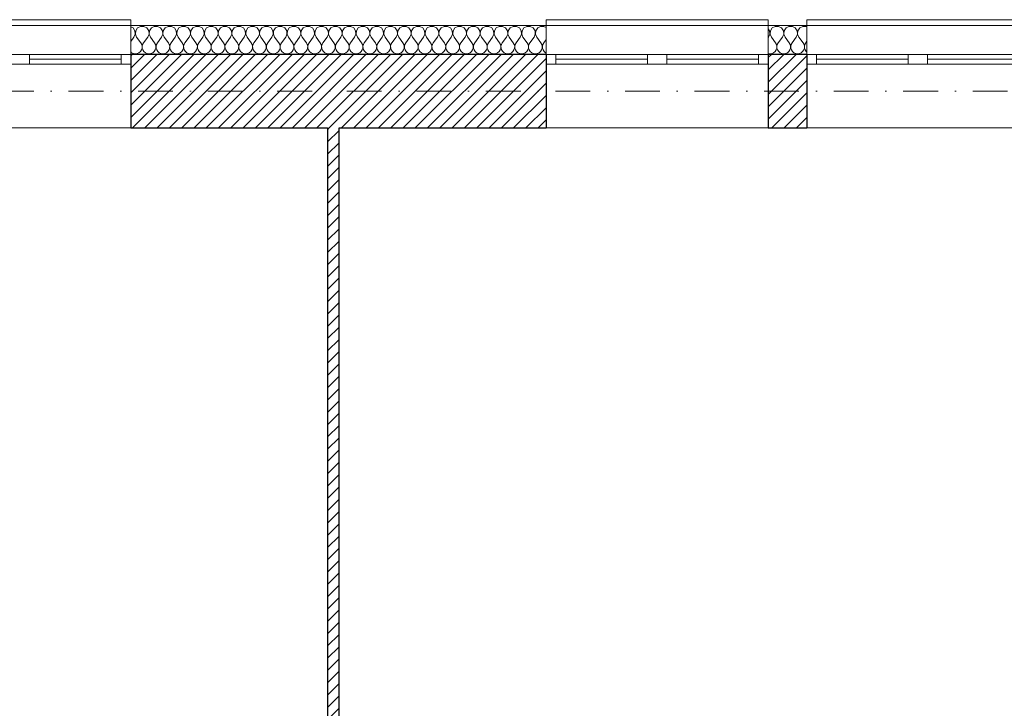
# Model space of a CAD drawing. Header units: millimetres. Extents: x 172139 to 266886, y 89525 to 138225.
# Tile 44 of 82: x 198902 to 203999, y 118140 to 121706. Entities that reach past the tile are written whole.
import ezdxf

# ---------------------------------------------------------------- set-up
doc = ezdxf.new("R2010")
doc.units = ezdxf.units.MM
doc.header["$MEASUREMENT"] = 0
doc.linetypes.add('Kropki i Kreski', pattern=[360, 180, -90, 0, -90])
for name, color, linetype in [('Konstrukcja - Siatki mod', 7, 'Continuous'), ('KR_INW', 7, 'Continuous'), ('NAPIS_SODON', 7, 'Continuous')]:
    doc.layers.add(name, color=color, linetype=linetype)
doc.layers.add('Konstrukcja - Siatki mod_Nr_pióra__48', color=7, linetype='Continuous', lineweight=15, true_color=0xa80f02)
doc.layers.add('KR_INW_Nr_pióra__102', color=7, linetype='Continuous', lineweight=5, true_color=0xcccccc)
for name, color, linetype, lineweight in [('KR_INW_Nr_pióra__101', 252, 'Continuous', 5), ('KR_INW_Nr_pióra__27', 7, 'Continuous', 25), ('KR_INW_Nr_pióra__47', 7, 'Continuous', 15), ('NAPIS_SODON_Nr_pióra__1', 7, 'Continuous', 13), ('Okna ArchiCADa_Nr_pióra__1', 7, 'Continuous', 13)]:
    doc.layers.add(name, color=color, linetype=linetype, lineweight=lineweight)
pattern_1 = [(45, (0, 0), (-31.819804, 31.819804), [])]

# ---------------------------------------------------------------- blocks, each defined once
blk = doc.blocks.new('Strop_1', base_point=(179225, 121523.3))
at = {"layer": 'NAPIS_SODON_Nr_pióra__1', "linetype": 'Continuous', "flags": 128}
blk.add_lwpolyline([(179225, 121523.3), (179225.9, 107003.8), (250898.3, 107008.3), (250897.4, 121527.8)], close=True, dxfattribs=at)
blk = doc.blocks.new('*X105')
at = {"layer": 'KR_INW_Nr_pióra__102', "linetype": 'Continuous'}
for p, q in [((199488.3, 121662.7), (199476.6, 121669)), ((199497.9, 121648.2), (199488.3, 121662.7)), ((199492.9, 121614.9), (199499.6, 121630.9)), ((199499.6, 121630.9), (199497.9, 121648.2)), ((199502.1, 121648.2), (199500.4, 121630.9)), ((199500.4, 121630.9), (199507.1, 121614.9)), ((199511.7, 121662.7), (199502.1, 121648.2)), ((199527, 121670.9), (199511.7, 121662.7)), ((199544.4, 121670.9), (199527, 121670.9)), ((199559.7, 121662.7), (199544.4, 121670.9)), ((199569.4, 121648.2), (199559.7, 121662.7)), ((199564.3, 121614.9), (199571, 121630.9)), ((199571, 121630.9), (199569.4, 121648.2)), ((199573.5, 121648.2), (199571.8, 121630.9)), ((199571.8, 121630.9), (199578.6, 121614.9)), ((199583.1, 121662.7), (199573.5, 121648.2)), ((199598.4, 121670.9), (199583.1, 121662.7)), ((199615.8, 121670.9), (199598.4, 121670.9)), ((199631.2, 121662.7), (199615.8, 121670.9)), ((199640.8, 121648.2), (199631.2, 121662.7)), ((199635.7, 121614.9), (199642.4, 121630.9)), ((199642.4, 121630.9), (199640.8, 121648.2)), ((199644.9, 121648.2), (199643.3, 121630.9)), ((199643.3, 121630.9), (199650, 121614.9)), ((199654.5, 121662.7), (199644.9, 121648.2)), ((199669.9, 121670.9), (199654.5, 121662.7)), ((199687.3, 121670.9), (199669.9, 121670.9)), ((199702.6, 121662.7), (199687.3, 121670.9)), ((199712.2, 121648.2), (199702.6, 121662.7)), ((199707.1, 121614.9), (199713.9, 121630.9)), ((199713.9, 121630.9), (199712.2, 121648.2)), ((199716.3, 121648.2), (199714.7, 121630.9)), ((199714.7, 121630.9), (199721.4, 121614.9)), ((199726, 121662.7), (199716.3, 121648.2)), ((199741.3, 121670.9), (199726, 121662.7)), ((199758.7, 121670.9), (199741.3, 121670.9)), ((199774, 121662.7), (199758.7, 121670.9)), ((199783.7, 121648.2), (199774, 121662.7)), ((199778.6, 121614.9), (199785.3, 121630.9)), ((199785.3, 121630.9), (199783.7, 121648.2)), ((199787.8, 121648.2), (199786.1, 121630.9)), ((199786.1, 121630.9), (199792.9, 121614.9)), ((199797.4, 121662.7), (199787.8, 121648.2)), ((199812.7, 121670.9), (199797.4, 121662.7)), ((199830.1, 121670.9), (199812.7, 121670.9)), ((199845.5, 121662.7), (199830.1, 121670.9)), ((199855.1, 121648.2), (199845.5, 121662.7)), ((199850, 121614.9), (199856.7, 121630.9)), ((199856.7, 121630.9), (199855.1, 121648.2)), ((199859.2, 121648.2), (199857.6, 121630.9)), ((199857.6, 121630.9), (199864.3, 121614.9)), ((199868.8, 121662.7), (199859.2, 121648.2)), ((199884.2, 121670.9), (199868.8, 121662.7)), ((199901.6, 121670.9), (199884.2, 121670.9)), ((199916.9, 121662.7), (199901.6, 121670.9)), ((199926.5, 121648.2), (199916.9, 121662.7)), ((199921.4, 121614.9), (199928.2, 121630.9)), ((199928.2, 121630.9), (199926.5, 121648.2)), ((199930.6, 121648.2), (199929, 121630.9)), ((199929, 121630.9), (199935.7, 121614.9)), ((199940.3, 121662.7), (199930.6, 121648.2)), ((199955.6, 121670.9), (199940.3, 121662.7)), ((199973, 121670.9), (199955.6, 121670.9)), ((199988.3, 121662.7), (199973, 121670.9)), ((199997.9, 121648.2), (199988.3, 121662.7)), ((199992.9, 121614.9), (199999.6, 121630.9)), ((199999.6, 121630.9), (199997.9, 121648.2)), ((200002.1, 121648.2), (200000.4, 121630.9)), ((200000.4, 121630.9), (200007.1, 121614.9)), ((200011.7, 121662.7), (200002.1, 121648.2)), ((200027, 121670.9), (200011.7, 121662.7)), ((200044.4, 121670.9), (200027, 121670.9)), ((200059.7, 121662.7), (200044.4, 121670.9)), ((200069.4, 121648.2), (200059.7, 121662.7)), ((200064.3, 121614.9), (200071, 121630.9)), ((200071, 121630.9), (200069.4, 121648.2)), ((200073.5, 121648.2), (200071.8, 121630.9)), ((200071.8, 121630.9), (200078.6, 121614.9)), ((200083.1, 121662.7), (200073.5, 121648.2)), ((200098.4, 121670.9), (200083.1, 121662.7)), ((200115.8, 121670.9), (200098.4, 121670.9)), ((200131.2, 121662.7), (200115.8, 121670.9)), ((200140.8, 121648.2), (200131.2, 121662.7)), ((200135.7, 121614.9), (200142.4, 121630.9)), ((200142.4, 121630.9), (200140.8, 121648.2)), ((200144.9, 121648.2), (200143.3, 121630.9)), ((200143.3, 121630.9), (200150, 121614.9)), ((200154.5, 121662.7), (200144.9, 121648.2)), ((200169.9, 121670.9), (200154.5, 121662.7)), ((200187.3, 121670.9), (200169.9, 121670.9)), ((200202.6, 121662.7), (200187.3, 121670.9)), ((200212.2, 121648.2), (200202.6, 121662.7)), ((200207.1, 121614.9), (200213.9, 121630.9)), ((200213.9, 121630.9), (200212.2, 121648.2)), ((200216.3, 121648.2), (200214.7, 121630.9)), ((200214.7, 121630.9), (200221.4, 121614.9)), ((200226, 121662.7), (200216.3, 121648.2)), ((200241.3, 121670.9), (200226, 121662.7)), ((200258.7, 121670.9), (200241.3, 121670.9)), ((200274, 121662.7), (200258.7, 121670.9)), ((200283.7, 121648.2), (200274, 121662.7)), ((200278.6, 121614.9), (200285.3, 121630.9)), ((200285.3, 121630.9), (200283.7, 121648.2)), ((200287.8, 121648.2), (200286.1, 121630.9)), ((200286.1, 121630.9), (200292.9, 121614.9)), ((200297.4, 121662.7), (200287.8, 121648.2)), ((200312.7, 121670.9), (200297.4, 121662.7)), ((200330.1, 121670.9), (200312.7, 121670.9)), ((200345.5, 121662.7), (200330.1, 121670.9)), ((200355.1, 121648.2), (200345.5, 121662.7)), ((200350, 121614.9), (200356.7, 121630.9)), ((200356.7, 121630.9), (200355.1, 121648.2)), ((200359.2, 121648.2), (200357.6, 121630.9)), ((200357.6, 121630.9), (200364.3, 121614.9)), ((200368.8, 121662.7), (200359.2, 121648.2)), ((200384.2, 121670.9), (200368.8, 121662.7)), ((200401.6, 121670.9), (200384.2, 121670.9)), ((200416.9, 121662.7), (200401.6, 121670.9)), ((200426.5, 121648.2), (200416.9, 121662.7)), ((200421.4, 121614.9), (200428.2, 121630.9)), ((200428.2, 121630.9), (200426.5, 121648.2)), ((200430.6, 121648.2), (200429, 121630.9)), ((200429, 121630.9), (200435.7, 121614.9)), ((200440.3, 121662.7), (200430.6, 121648.2)), ((200455.6, 121670.9), (200440.3, 121662.7)), ((200473, 121670.9), (200455.6, 121670.9)), ((200488.3, 121662.7), (200473, 121670.9)), ((200497.9, 121648.2), (200488.3, 121662.7)), ((200492.9, 121614.9), (200499.6, 121630.9)), ((200499.6, 121630.9), (200497.9, 121648.2)), ((200502.1, 121648.2), (200500.4, 121630.9)), ((200500.4, 121630.9), (200507.1, 121614.9)), ((200511.7, 121662.7), (200502.1, 121648.2)), ((200527, 121670.9), (200511.7, 121662.7)), ((200544.4, 121670.9), (200527, 121670.9)), ((200559.7, 121662.7), (200544.4, 121670.9)), ((200569.4, 121648.2), (200559.7, 121662.7)), ((200564.3, 121614.9), (200571, 121630.9)), ((200571, 121630.9), (200569.4, 121648.2)), ((200573.5, 121648.2), (200571.8, 121630.9)), ((200571.8, 121630.9), (200578.6, 121614.9)), ((200583.1, 121662.7), (200573.5, 121648.2)), ((200598.4, 121670.9), (200583.1, 121662.7)), ((200615.8, 121670.9), (200598.4, 121670.9)), ((200631.2, 121662.7), (200615.8, 121670.9)), ((200640.8, 121648.2), (200631.2, 121662.7)), ((200635.7, 121614.9), (200642.4, 121630.9)), ((200642.4, 121630.9), (200640.8, 121648.2)), ((200644.9, 121648.2), (200643.3, 121630.9)), ((200643.3, 121630.9), (200650, 121614.9)), ((200654.5, 121662.7), (200644.9, 121648.2)), ((200669.9, 121670.9), (200654.5, 121662.7)), ((200687.3, 121670.9), (200669.9, 121670.9)), ((200702.6, 121662.7), (200687.3, 121670.9)), ((200712.2, 121648.2), (200702.6, 121662.7)), ((200707.1, 121614.9), (200713.9, 121630.9)), ((200713.9, 121630.9), (200712.2, 121648.2)), ((200716.3, 121648.2), (200714.7, 121630.9)), ((200714.7, 121630.9), (200721.4, 121614.9)), ((200726, 121662.7), (200716.3, 121648.2)), ((200741.3, 121670.9), (200726, 121662.7)), ((200758.7, 121670.9), (200741.3, 121670.9)), ((200774, 121662.7), (200758.7, 121670.9)), ((200783.7, 121648.2), (200774, 121662.7)), ((200778.6, 121614.9), (200785.3, 121630.9)), ((200785.3, 121630.9), (200783.7, 121648.2)), ((200787.8, 121648.2), (200786.1, 121630.9)), ((200786.1, 121630.9), (200792.9, 121614.9)), ((200797.4, 121662.7), (200787.8, 121648.2)), ((200812.7, 121670.9), (200797.4, 121662.7)), ((200830.1, 121670.9), (200812.7, 121670.9)), ((200845.5, 121662.7), (200830.1, 121670.9)), ((200855.1, 121648.2), (200845.5, 121662.7)), ((200850, 121614.9), (200856.7, 121630.9)), ((200856.7, 121630.9), (200855.1, 121648.2)), ((200859.2, 121648.2), (200857.6, 121630.9)), ((200857.6, 121630.9), (200864.3, 121614.9)), ((200868.8, 121662.7), (200859.2, 121648.2)), ((200884.2, 121670.9), (200868.8, 121662.7)), ((200901.6, 121670.9), (200884.2, 121670.9)), ((200916.9, 121662.7), (200901.6, 121670.9)), ((200926.5, 121648.2), (200916.9, 121662.7)), ((200921.4, 121614.9), (200928.2, 121630.9)), ((200928.2, 121630.9), (200926.5, 121648.2)), ((200930.6, 121648.2), (200929, 121630.9)), ((200929, 121630.9), (200935.7, 121614.9)), ((200940.3, 121662.7), (200930.6, 121648.2)), ((200955.6, 121670.9), (200940.3, 121662.7)), ((200973, 121670.9), (200955.6, 121670.9)), ((200988.3, 121662.7), (200973, 121670.9)), ((200997.9, 121648.2), (200988.3, 121662.7)), ((200992.9, 121614.9), (200999.6, 121630.9)), ((200999.6, 121630.9), (200997.9, 121648.2)), ((201002.1, 121648.2), (201000.4, 121630.9)), ((201000.4, 121630.9), (201007.1, 121614.9)), ((201011.7, 121662.7), (201002.1, 121648.2)), ((201027, 121670.9), (201011.7, 121662.7)), ((201044.4, 121670.9), (201027, 121670.9)), ((201059.7, 121662.7), (201044.4, 121670.9)), ((201069.4, 121648.2), (201059.7, 121662.7)), ((201064.3, 121614.9), (201071, 121630.9)), ((201071, 121630.9), (201069.4, 121648.2)), ((201073.5, 121648.2), (201071.8, 121630.9)), ((201071.8, 121630.9), (201078.6, 121614.9)), ((201083.1, 121662.7), (201073.5, 121648.2)), ((201098.4, 121670.9), (201083.1, 121662.7)), ((201115.8, 121670.9), (201098.4, 121670.9)), ((201131.2, 121662.7), (201115.8, 121670.9)), ((201140.8, 121648.2), (201131.2, 121662.7)), ((201135.7, 121614.9), (201142.4, 121630.9)), ((201142.4, 121630.9), (201140.8, 121648.2)), ((201144.9, 121648.2), (201143.3, 121630.9)), ((201143.3, 121630.9), (201150, 121614.9)), ((201154.5, 121662.7), (201144.9, 121648.2)), ((201169.9, 121670.9), (201154.5, 121662.7)), ((201187.3, 121670.9), (201169.9, 121670.9)), ((201202.6, 121662.7), (201187.3, 121670.9)), ((201212.2, 121648.2), (201202.6, 121662.7)), ((201207.1, 121614.9), (201213.9, 121630.9)), ((201213.9, 121630.9), (201212.2, 121648.2)), ((201216.3, 121648.2), (201214.7, 121630.9)), ((201214.7, 121630.9), (201221.4, 121614.9)), ((201226, 121662.7), (201216.3, 121648.2)), ((201241.3, 121670.9), (201226, 121662.7)), ((201258.7, 121670.9), (201241.3, 121670.9)), ((201274, 121662.7), (201258.7, 121670.9)), ((201283.7, 121648.2), (201274, 121662.7)), ((201278.6, 121614.9), (201285.3, 121630.9)), ((201285.3, 121630.9), (201283.7, 121648.2)), ((201287.8, 121648.2), (201286.1, 121630.9)), ((201286.1, 121630.9), (201292.9, 121614.9)), ((201297.4, 121662.7), (201287.8, 121648.2)), ((201312.7, 121670.9), (201297.4, 121662.7)), ((201330.1, 121670.9), (201312.7, 121670.9)), ((201345.5, 121662.7), (201330.1, 121670.9)), ((201355.1, 121648.2), (201345.5, 121662.7)), ((201350, 121614.9), (201356.7, 121630.9)), ((201356.7, 121630.9), (201355.1, 121648.2)), ((201359.2, 121648.2), (201357.6, 121630.9)), ((201357.6, 121630.9), (201364.3, 121614.9)), ((201368.8, 121662.7), (201359.2, 121648.2)), ((201384.2, 121670.9), (201368.8, 121662.7)), ((201401.6, 121670.9), (201384.2, 121670.9)), ((201416.9, 121662.7), (201401.6, 121670.9)), ((201426.5, 121648.2), (201416.9, 121662.7)), ((201421.4, 121614.9), (201428.2, 121630.9)), ((201428.2, 121630.9), (201426.5, 121648.2)), ((201430.6, 121648.2), (201429, 121630.9)), ((201429, 121630.9), (201435.7, 121614.9)), ((201440.3, 121662.7), (201430.6, 121648.2)), ((201455.6, 121670.9), (201440.3, 121662.7)), ((201473, 121670.9), (201455.6, 121670.9)), ((201488.3, 121662.7), (201473, 121670.9)), ((201497.9, 121648.2), (201488.3, 121662.7)), ((201492.9, 121614.9), (201499.6, 121630.9)), ((201499.6, 121630.9), (201497.9, 121648.2)), ((201502.1, 121648.2), (201500.4, 121630.9)), ((201500.4, 121630.9), (201507.1, 121614.9)), ((201511.7, 121662.7), (201502.1, 121648.2)), ((201527, 121670.9), (201511.7, 121662.7)), ((201544.4, 121670.9), (201527, 121670.9)), ((201559.7, 121662.7), (201544.4, 121670.9)), ((201569.4, 121648.2), (201559.7, 121662.7)), ((201564.3, 121614.9), (201571, 121630.9)), ((201571, 121630.9), (201569.4, 121648.2)), ((201573.5, 121648.2), (201571.8, 121630.9)), ((201571.8, 121630.9), (201578.6, 121614.9)), ((201583.1, 121662.7), (201573.5, 121648.2)), ((201598.4, 121670.9), (201583.1, 121662.7)), ((201615.8, 121670.9), (201598.4, 121670.9)), ((201626.9, 121665), (201615.8, 121670.9)), ((199492.9, 121614.9), (199476.6, 121593.2)), ((199507.1, 121614.9), (199528.6, 121586.3)), ((199533.3, 121577.7), (199528.6, 121586.3)), ((199535.6, 121568.1), (199533.3, 121577.7)), ((199538.1, 121577.7), (199535.9, 121568.1)), ((199542.9, 121586.3), (199538.1, 121577.7)), ((199564.3, 121614.9), (199542.9, 121586.3)), ((199578.6, 121614.9), (199600, 121586.3)), ((199604.8, 121577.7), (199600, 121586.3)), ((199607, 121568.1), (199604.8, 121577.7)), ((199609.5, 121577.7), (199607.3, 121568.1)), ((199614.3, 121586.3), (199609.5, 121577.7)), ((199635.7, 121614.9), (199614.3, 121586.3)), ((199650, 121614.9), (199671.4, 121586.3)), ((199676.2, 121577.7), (199671.4, 121586.3)), ((199678.4, 121568.1), (199676.2, 121577.7)), ((199680.9, 121577.7), (199678.7, 121568.1)), ((199685.7, 121586.3), (199680.9, 121577.7)), ((199707.1, 121614.9), (199685.7, 121586.3)), ((199721.4, 121614.9), (199742.9, 121586.3)), ((199747.6, 121577.7), (199742.9, 121586.3)), ((199749.9, 121568.1), (199747.6, 121577.7)), ((199752.4, 121577.7), (199750.1, 121568.1)), ((199757.1, 121586.3), (199752.4, 121577.7)), ((199778.6, 121614.9), (199757.1, 121586.3)), ((199792.9, 121614.9), (199814.3, 121586.3)), ((199819.1, 121577.7), (199814.3, 121586.3)), ((199821.3, 121568.1), (199819.1, 121577.7)), ((199823.8, 121577.7), (199821.6, 121568.1)), ((199828.6, 121586.3), (199823.8, 121577.7)), ((199850, 121614.9), (199828.6, 121586.3)), ((199864.3, 121614.9), (199885.7, 121586.3)), ((199890.5, 121577.7), (199885.7, 121586.3)), ((199892.7, 121568.1), (199890.5, 121577.7)), ((199895.2, 121577.7), (199893, 121568.1)), ((199900, 121586.3), (199895.2, 121577.7)), ((199921.4, 121614.9), (199900, 121586.3)), ((199935.7, 121614.9), (199957.1, 121586.3)), ((199961.9, 121577.7), (199957.1, 121586.3)), ((199964.1, 121568.1), (199961.9, 121577.7)), ((199966.7, 121577.7), (199964.4, 121568.1)), ((199971.4, 121586.3), (199966.7, 121577.7)), ((199992.9, 121614.9), (199971.4, 121586.3)), ((200007.1, 121614.9), (200028.6, 121586.3)), ((200033.3, 121577.7), (200028.6, 121586.3)), ((200035.6, 121568.1), (200033.3, 121577.7)), ((200038.1, 121577.7), (200035.9, 121568.1)), ((200042.9, 121586.3), (200038.1, 121577.7)), ((200064.3, 121614.9), (200042.9, 121586.3)), ((200078.6, 121614.9), (200100, 121586.3)), ((200104.8, 121577.7), (200100, 121586.3)), ((200107, 121568.1), (200104.8, 121577.7)), ((200109.5, 121577.7), (200107.3, 121568.1)), ((200114.3, 121586.3), (200109.5, 121577.7)), ((200135.7, 121614.9), (200114.3, 121586.3)), ((200150, 121614.9), (200171.4, 121586.3)), ((200176.2, 121577.7), (200171.4, 121586.3)), ((200178.4, 121568.1), (200176.2, 121577.7)), ((200180.9, 121577.7), (200178.7, 121568.1)), ((200185.7, 121586.3), (200180.9, 121577.7)), ((200207.1, 121614.9), (200185.7, 121586.3)), ((200221.4, 121614.9), (200242.9, 121586.3)), ((200247.6, 121577.7), (200242.9, 121586.3)), ((200249.9, 121568.1), (200247.6, 121577.7)), ((200252.4, 121577.7), (200250.1, 121568.1)), ((200257.1, 121586.3), (200252.4, 121577.7)), ((200278.6, 121614.9), (200257.1, 121586.3)), ((200292.9, 121614.9), (200314.3, 121586.3)), ((200319.1, 121577.7), (200314.3, 121586.3)), ((200321.3, 121568.1), (200319.1, 121577.7)), ((200323.8, 121577.7), (200321.6, 121568.1)), ((200328.6, 121586.3), (200323.8, 121577.7)), ((200350, 121614.9), (200328.6, 121586.3)), ((200364.3, 121614.9), (200385.7, 121586.3)), ((200390.5, 121577.7), (200385.7, 121586.3)), ((200392.7, 121568.1), (200390.5, 121577.7)), ((200395.2, 121577.7), (200393, 121568.1)), ((200400, 121586.3), (200395.2, 121577.7)), ((200421.4, 121614.9), (200400, 121586.3)), ((200435.7, 121614.9), (200457.1, 121586.3)), ((200461.9, 121577.7), (200457.1, 121586.3)), ((200464.1, 121568.1), (200461.9, 121577.7)), ((200466.7, 121577.7), (200464.4, 121568.1)), ((200471.4, 121586.3), (200466.7, 121577.7)), ((200492.9, 121614.9), (200471.4, 121586.3)), ((200507.1, 121614.9), (200528.6, 121586.3)), ((200533.3, 121577.7), (200528.6, 121586.3)), ((200535.6, 121568.1), (200533.3, 121577.7)), ((200538.1, 121577.7), (200535.9, 121568.1)), ((200542.9, 121586.3), (200538.1, 121577.7)), ((200564.3, 121614.9), (200542.9, 121586.3)), ((200578.6, 121614.9), (200600, 121586.3)), ((200604.8, 121577.7), (200600, 121586.3)), ((200607, 121568.1), (200604.8, 121577.7)), ((200609.5, 121577.7), (200607.3, 121568.1)), ((200614.3, 121586.3), (200609.5, 121577.7)), ((200635.7, 121614.9), (200614.3, 121586.3)), ((200650, 121614.9), (200671.4, 121586.3)), ((200676.2, 121577.7), (200671.4, 121586.3)), ((200678.4, 121568.1), (200676.2, 121577.7)), ((200680.9, 121577.7), (200678.7, 121568.1)), ((200685.7, 121586.3), (200680.9, 121577.7)), ((200707.1, 121614.9), (200685.7, 121586.3)), ((200721.4, 121614.9), (200742.9, 121586.3)), ((200747.6, 121577.7), (200742.9, 121586.3)), ((200749.9, 121568.1), (200747.6, 121577.7)), ((200752.4, 121577.7), (200750.1, 121568.1)), ((200757.1, 121586.3), (200752.4, 121577.7)), ((200778.6, 121614.9), (200757.1, 121586.3)), ((200792.9, 121614.9), (200814.3, 121586.3)), ((200819.1, 121577.7), (200814.3, 121586.3)), ((200821.3, 121568.1), (200819.1, 121577.7)), ((200823.8, 121577.7), (200821.6, 121568.1)), ((200828.6, 121586.3), (200823.8, 121577.7)), ((200850, 121614.9), (200828.6, 121586.3)), ((200864.3, 121614.9), (200885.7, 121586.3)), ((200890.5, 121577.7), (200885.7, 121586.3)), ((200892.7, 121568.1), (200890.5, 121577.7)), ((200895.2, 121577.7), (200893, 121568.1)), ((200900, 121586.3), (200895.2, 121577.7)), ((200921.4, 121614.9), (200900, 121586.3)), ((200935.7, 121614.9), (200957.1, 121586.3)), ((200961.9, 121577.7), (200957.1, 121586.3)), ((200964.1, 121568.1), (200961.9, 121577.7)), ((200966.7, 121577.7), (200964.4, 121568.1)), ((200971.4, 121586.3), (200966.7, 121577.7)), ((200992.9, 121614.9), (200971.4, 121586.3)), ((201007.1, 121614.9), (201028.6, 121586.3)), ((201033.3, 121577.7), (201028.6, 121586.3)), ((201035.6, 121568.1), (201033.3, 121577.7)), ((201038.1, 121577.7), (201035.9, 121568.1)), ((201042.9, 121586.3), (201038.1, 121577.7)), ((201064.3, 121614.9), (201042.9, 121586.3)), ((201078.6, 121614.9), (201100, 121586.3)), ((201104.8, 121577.7), (201100, 121586.3)), ((201107, 121568.1), (201104.8, 121577.7)), ((201109.5, 121577.7), (201107.3, 121568.1)), ((201114.3, 121586.3), (201109.5, 121577.7)), ((201135.7, 121614.9), (201114.3, 121586.3)), ((201150, 121614.9), (201171.4, 121586.3)), ((201176.2, 121577.7), (201171.4, 121586.3)), ((201178.4, 121568.1), (201176.2, 121577.7)), ((201180.9, 121577.7), (201178.7, 121568.1)), ((201185.7, 121586.3), (201180.9, 121577.7)), ((201207.1, 121614.9), (201185.7, 121586.3)), ((201221.4, 121614.9), (201242.9, 121586.3)), ((201247.6, 121577.7), (201242.9, 121586.3)), ((201249.9, 121568.1), (201247.6, 121577.7)), ((201252.4, 121577.7), (201250.1, 121568.1)), ((201257.1, 121586.3), (201252.4, 121577.7)), ((201278.6, 121614.9), (201257.1, 121586.3)), ((201292.9, 121614.9), (201314.3, 121586.3)), ((201319.1, 121577.7), (201314.3, 121586.3)), ((201321.3, 121568.1), (201319.1, 121577.7)), ((201323.8, 121577.7), (201321.6, 121568.1)), ((201328.6, 121586.3), (201323.8, 121577.7)), ((201350, 121614.9), (201328.6, 121586.3)), ((201364.3, 121614.9), (201385.7, 121586.3)), ((201390.5, 121577.7), (201385.7, 121586.3)), ((201392.7, 121568.1), (201390.5, 121577.7)), ((201395.2, 121577.7), (201393, 121568.1)), ((201400, 121586.3), (201395.2, 121577.7)), ((201421.4, 121614.9), (201400, 121586.3)), ((201435.7, 121614.9), (201457.1, 121586.3)), ((201461.9, 121577.7), (201457.1, 121586.3)), ((201464.1, 121568.1), (201461.9, 121577.7)), ((201466.7, 121577.7), (201464.4, 121568.1)), ((201471.4, 121586.3), (201466.7, 121577.7)), ((201492.9, 121614.9), (201471.4, 121586.3)), ((201507.1, 121614.9), (201528.6, 121586.3)), ((201533.3, 121577.7), (201528.6, 121586.3)), ((201535.6, 121568.1), (201533.3, 121577.7)), ((201538.1, 121577.7), (201535.9, 121568.1)), ((201542.9, 121586.3), (201538.1, 121577.7)), ((201564.3, 121614.9), (201542.9, 121586.3)), ((201578.6, 121614.9), (201600, 121586.3)), ((201604.8, 121577.7), (201600, 121586.3)), ((201607, 121568.1), (201604.8, 121577.7)), ((201609.5, 121577.7), (201607.3, 121568.1)), ((201614.3, 121586.3), (201609.5, 121577.7)), ((201626.9, 121603.1), (201614.3, 121586.3)), ((199476.6, 121538.4), (199481.2, 121534.5)), ((199481.2, 121534.5), (199490.2, 121530.5)), ((199490.2, 121530.5), (199500, 121529.2)), ((199500, 121529.2), (199509.8, 121530.5)), ((199509.8, 121530.5), (199518.8, 121534.5)), ((199518.8, 121534.5), (199526.4, 121540.8)), ((199526.4, 121540.8), (199531.9, 121548.9)), ((199531.9, 121548.9), (199535.1, 121558.2)), ((199535.1, 121558.2), (199535.6, 121568.1)), ((199535.9, 121568.1), (199536.3, 121558.2)), ((199536.3, 121558.2), (199539.5, 121548.9)), ((199539.5, 121548.9), (199545.1, 121540.8)), ((199545.1, 121540.8), (199552.7, 121534.5)), ((199552.7, 121534.5), (199561.7, 121530.5)), ((199561.7, 121530.5), (199571.4, 121529.2)), ((199571.4, 121529.2), (199581.2, 121530.5)), ((199581.2, 121530.5), (199590.2, 121534.5)), ((199590.2, 121534.5), (199597.8, 121540.8)), ((199597.8, 121540.8), (199603.4, 121548.9)), ((199603.4, 121548.9), (199606.5, 121558.2)), ((199606.5, 121558.2), (199607, 121568.1)), ((199607.3, 121568.1), (199607.8, 121558.2)), ((199607.8, 121558.2), (199610.9, 121548.9)), ((199610.9, 121548.9), (199616.5, 121540.8)), ((199616.5, 121540.8), (199624.1, 121534.5)), ((199624.1, 121534.5), (199633.1, 121530.5)), ((199633.1, 121530.5), (199642.9, 121529.2)), ((199642.9, 121529.2), (199652.6, 121530.5)), ((199652.6, 121530.5), (199661.6, 121534.5)), ((199661.6, 121534.5), (199669.2, 121540.8)), ((199669.2, 121540.8), (199674.8, 121548.9)), ((199674.8, 121548.9), (199677.9, 121558.2)), ((199677.9, 121558.2), (199678.4, 121568.1)), ((199678.7, 121568.1), (199679.2, 121558.2)), ((199679.2, 121558.2), (199682.3, 121548.9)), ((199682.3, 121548.9), (199687.9, 121540.8)), ((199687.9, 121540.8), (199695.5, 121534.5)), ((199695.5, 121534.5), (199704.5, 121530.5)), ((199704.5, 121530.5), (199714.3, 121529.2)), ((199714.3, 121529.2), (199724, 121530.5)), ((199724, 121530.5), (199733.1, 121534.5)), ((199733.1, 121534.5), (199740.6, 121540.8)), ((199740.6, 121540.8), (199746.2, 121548.9)), ((199746.2, 121548.9), (199749.4, 121558.2)), ((199749.4, 121558.2), (199749.9, 121568.1)), ((199750.1, 121568.1), (199750.6, 121558.2)), ((199750.6, 121558.2), (199753.8, 121548.9)), ((199753.8, 121548.9), (199759.4, 121540.8)), ((199759.4, 121540.8), (199766.9, 121534.5)), ((199766.9, 121534.5), (199776, 121530.5)), ((199776, 121530.5), (199785.7, 121529.2)), ((199785.7, 121529.2), (199795.5, 121530.5)), ((199795.5, 121530.5), (199804.5, 121534.5)), ((199804.5, 121534.5), (199812.1, 121540.8)), ((199812.1, 121540.8), (199817.7, 121548.9)), ((199817.7, 121548.9), (199820.8, 121558.2)), ((199820.8, 121558.2), (199821.3, 121568.1)), ((199821.6, 121568.1), (199822.1, 121558.2)), ((199822.1, 121558.2), (199825.2, 121548.9)), ((199825.2, 121548.9), (199830.8, 121540.8)), ((199830.8, 121540.8), (199838.4, 121534.5)), ((199838.4, 121534.5), (199847.4, 121530.5)), ((199847.4, 121530.5), (199857.1, 121529.2)), ((199857.1, 121529.2), (199866.9, 121530.5)), ((199866.9, 121530.5), (199875.9, 121534.5)), ((199875.9, 121534.5), (199883.5, 121540.8)), ((199883.5, 121540.8), (199889.1, 121548.9)), ((199889.1, 121548.9), (199892.2, 121558.2)), ((199892.2, 121558.2), (199892.7, 121568.1)), ((199893, 121568.1), (199893.5, 121558.2)), ((199893.5, 121558.2), (199896.6, 121548.9)), ((199896.6, 121548.9), (199902.2, 121540.8)), ((199902.2, 121540.8), (199909.8, 121534.5)), ((199909.8, 121534.5), (199918.8, 121530.5)), ((199918.8, 121530.5), (199928.6, 121529.2)), ((199928.6, 121529.2), (199938.3, 121530.5)), ((199938.3, 121530.5), (199947.3, 121534.5)), ((199947.3, 121534.5), (199954.9, 121540.8)), ((199954.9, 121540.8), (199960.5, 121548.9)), ((199960.5, 121548.9), (199963.7, 121558.2)), ((199963.7, 121558.2), (199964.1, 121568.1)), ((199964.4, 121568.1), (199964.9, 121558.2)), ((199964.9, 121558.2), (199968.1, 121548.9)), ((199968.1, 121548.9), (199973.6, 121540.8)), ((199973.6, 121540.8), (199981.2, 121534.5)), ((199981.2, 121534.5), (199990.2, 121530.5)), ((199990.2, 121530.5), (200000, 121529.2)), ((200000, 121529.2), (200009.8, 121530.5)), ((200009.8, 121530.5), (200018.8, 121534.5)), ((200018.8, 121534.5), (200026.4, 121540.8)), ((200026.4, 121540.8), (200031.9, 121548.9)), ((200031.9, 121548.9), (200035.1, 121558.2)), ((200035.1, 121558.2), (200035.6, 121568.1)), ((200035.9, 121568.1), (200036.3, 121558.2)), ((200036.3, 121558.2), (200039.5, 121548.9)), ((200039.5, 121548.9), (200045.1, 121540.8)), ((200045.1, 121540.8), (200052.7, 121534.5)), ((200052.7, 121534.5), (200061.7, 121530.5)), ((200061.7, 121530.5), (200071.4, 121529.2)), ((200071.4, 121529.2), (200081.2, 121530.5)), ((200081.2, 121530.5), (200090.2, 121534.5)), ((200090.2, 121534.5), (200097.8, 121540.8)), ((200097.8, 121540.8), (200103.4, 121548.9)), ((200103.4, 121548.9), (200106.5, 121558.2)), ((200106.5, 121558.2), (200107, 121568.1)), ((200107.3, 121568.1), (200107.8, 121558.2)), ((200107.8, 121558.2), (200110.9, 121548.9)), ((200110.9, 121548.9), (200116.5, 121540.8)), ((200116.5, 121540.8), (200124.1, 121534.5)), ((200124.1, 121534.5), (200133.1, 121530.5)), ((200133.1, 121530.5), (200142.9, 121529.2)), ((200142.9, 121529.2), (200152.6, 121530.5)), ((200152.6, 121530.5), (200161.6, 121534.5)), ((200161.6, 121534.5), (200169.2, 121540.8)), ((200169.2, 121540.8), (200174.8, 121548.9)), ((200174.8, 121548.9), (200177.9, 121558.2)), ((200177.9, 121558.2), (200178.4, 121568.1)), ((200178.7, 121568.1), (200179.2, 121558.2)), ((200179.2, 121558.2), (200182.3, 121548.9)), ((200182.3, 121548.9), (200187.9, 121540.8)), ((200187.9, 121540.8), (200195.5, 121534.5)), ((200195.5, 121534.5), (200204.5, 121530.5)), ((200204.5, 121530.5), (200214.3, 121529.2)), ((200214.3, 121529.2), (200224, 121530.5)), ((200224, 121530.5), (200233.1, 121534.5)), ((200233.1, 121534.5), (200240.6, 121540.8)), ((200240.6, 121540.8), (200246.2, 121548.9)), ((200246.2, 121548.9), (200249.4, 121558.2)), ((200249.4, 121558.2), (200249.9, 121568.1)), ((200250.1, 121568.1), (200250.6, 121558.2)), ((200250.6, 121558.2), (200253.8, 121548.9)), ((200253.8, 121548.9), (200259.4, 121540.8)), ((200259.4, 121540.8), (200266.9, 121534.5)), ((200266.9, 121534.5), (200276, 121530.5)), ((200276, 121530.5), (200285.7, 121529.2)), ((200285.7, 121529.2), (200295.5, 121530.5)), ((200295.5, 121530.5), (200304.5, 121534.5)), ((200304.5, 121534.5), (200312.1, 121540.8)), ((200312.1, 121540.8), (200317.7, 121548.9)), ((200317.7, 121548.9), (200320.8, 121558.2)), ((200320.8, 121558.2), (200321.3, 121568.1)), ((200321.6, 121568.1), (200322.1, 121558.2)), ((200322.1, 121558.2), (200325.2, 121548.9)), ((200325.2, 121548.9), (200330.8, 121540.8)), ((200330.8, 121540.8), (200338.4, 121534.5)), ((200338.4, 121534.5), (200347.4, 121530.5)), ((200347.4, 121530.5), (200357.1, 121529.2)), ((200357.1, 121529.2), (200366.9, 121530.5)), ((200366.9, 121530.5), (200375.9, 121534.5)), ((200375.9, 121534.5), (200383.5, 121540.8)), ((200383.5, 121540.8), (200389.1, 121548.9)), ((200389.1, 121548.9), (200392.2, 121558.2)), ((200392.2, 121558.2), (200392.7, 121568.1)), ((200393, 121568.1), (200393.5, 121558.2)), ((200393.5, 121558.2), (200396.6, 121548.9)), ((200396.6, 121548.9), (200402.2, 121540.8)), ((200402.2, 121540.8), (200409.8, 121534.5)), ((200409.8, 121534.5), (200418.8, 121530.5)), ((200418.8, 121530.5), (200428.6, 121529.2)), ((200428.6, 121529.2), (200438.3, 121530.5)), ((200438.3, 121530.5), (200447.3, 121534.5)), ((200447.3, 121534.5), (200454.9, 121540.8)), ((200454.9, 121540.8), (200460.5, 121548.9)), ((200460.5, 121548.9), (200463.7, 121558.2)), ((200463.7, 121558.2), (200464.1, 121568.1)), ((200464.4, 121568.1), (200464.9, 121558.2)), ((200464.9, 121558.2), (200468.1, 121548.9)), ((200468.1, 121548.9), (200473.6, 121540.8)), ((200473.6, 121540.8), (200481.2, 121534.5)), ((200481.2, 121534.5), (200490.2, 121530.5)), ((200490.2, 121530.5), (200500, 121529.2)), ((200500, 121529.2), (200509.8, 121530.5)), ((200509.8, 121530.5), (200518.8, 121534.5)), ((200518.8, 121534.5), (200526.4, 121540.8)), ((200526.4, 121540.8), (200531.9, 121548.9)), ((200531.9, 121548.9), (200535.1, 121558.2)), ((200535.1, 121558.2), (200535.6, 121568.1)), ((200535.9, 121568.1), (200536.3, 121558.2)), ((200536.3, 121558.2), (200539.5, 121548.9)), ((200539.5, 121548.9), (200545.1, 121540.8)), ((200545.1, 121540.8), (200552.7, 121534.5)), ((200552.7, 121534.5), (200561.7, 121530.5)), ((200561.7, 121530.5), (200571.4, 121529.2)), ((200571.4, 121529.2), (200581.2, 121530.5)), ((200581.2, 121530.5), (200590.2, 121534.5)), ((200590.2, 121534.5), (200597.8, 121540.8)), ((200597.8, 121540.8), (200603.4, 121548.9)), ((200603.4, 121548.9), (200606.5, 121558.2)), ((200606.5, 121558.2), (200607, 121568.1)), ((200607.3, 121568.1), (200607.8, 121558.2)), ((200607.8, 121558.2), (200610.9, 121548.9)), ((200610.9, 121548.9), (200616.5, 121540.8)), ((200616.5, 121540.8), (200624.1, 121534.5)), ((200624.1, 121534.5), (200633.1, 121530.5)), ((200633.1, 121530.5), (200642.9, 121529.2)), ((200642.9, 121529.2), (200652.6, 121530.5)), ((200652.6, 121530.5), (200661.6, 121534.5)), ((200661.6, 121534.5), (200669.2, 121540.8)), ((200669.2, 121540.8), (200674.8, 121548.9)), ((200674.8, 121548.9), (200677.9, 121558.2)), ((200677.9, 121558.2), (200678.4, 121568.1)), ((200678.7, 121568.1), (200679.2, 121558.2)), ((200679.2, 121558.2), (200682.3, 121548.9)), ((200682.3, 121548.9), (200687.9, 121540.8)), ((200687.9, 121540.8), (200695.5, 121534.5)), ((200695.5, 121534.5), (200704.5, 121530.5)), ((200704.5, 121530.5), (200714.3, 121529.2)), ((200714.3, 121529.2), (200724, 121530.5)), ((200724, 121530.5), (200733.1, 121534.5)), ((200733.1, 121534.5), (200740.6, 121540.8)), ((200740.6, 121540.8), (200746.2, 121548.9)), ((200746.2, 121548.9), (200749.4, 121558.2)), ((200749.4, 121558.2), (200749.9, 121568.1)), ((200750.1, 121568.1), (200750.6, 121558.2)), ((200750.6, 121558.2), (200753.8, 121548.9)), ((200753.8, 121548.9), (200759.4, 121540.8)), ((200759.4, 121540.8), (200766.9, 121534.5)), ((200766.9, 121534.5), (200776, 121530.5)), ((200776, 121530.5), (200785.7, 121529.2)), ((200785.7, 121529.2), (200795.5, 121530.5)), ((200795.5, 121530.5), (200804.5, 121534.5)), ((200804.5, 121534.5), (200812.1, 121540.8)), ((200812.1, 121540.8), (200817.7, 121548.9)), ((200817.7, 121548.9), (200820.8, 121558.2)), ((200820.8, 121558.2), (200821.3, 121568.1)), ((200821.6, 121568.1), (200822.1, 121558.2)), ((200822.1, 121558.2), (200825.2, 121548.9)), ((200825.2, 121548.9), (200830.8, 121540.8)), ((200830.8, 121540.8), (200838.4, 121534.5)), ((200838.4, 121534.5), (200847.4, 121530.5)), ((200847.4, 121530.5), (200857.1, 121529.2)), ((200857.1, 121529.2), (200866.9, 121530.5)), ((200866.9, 121530.5), (200875.9, 121534.5)), ((200875.9, 121534.5), (200883.5, 121540.8)), ((200883.5, 121540.8), (200889.1, 121548.9)), ((200889.1, 121548.9), (200892.2, 121558.2)), ((200892.2, 121558.2), (200892.7, 121568.1)), ((200893, 121568.1), (200893.5, 121558.2)), ((200893.5, 121558.2), (200896.6, 121548.9)), ((200896.6, 121548.9), (200902.2, 121540.8)), ((200902.2, 121540.8), (200909.8, 121534.5)), ((200909.8, 121534.5), (200918.8, 121530.5)), ((200918.8, 121530.5), (200928.6, 121529.2)), ((200928.6, 121529.2), (200938.3, 121530.5)), ((200938.3, 121530.5), (200947.3, 121534.5)), ((200947.3, 121534.5), (200954.9, 121540.8)), ((200954.9, 121540.8), (200960.5, 121548.9)), ((200960.5, 121548.9), (200963.7, 121558.2)), ((200963.7, 121558.2), (200964.1, 121568.1)), ((200964.4, 121568.1), (200964.9, 121558.2)), ((200964.9, 121558.2), (200968.1, 121548.9)), ((200968.1, 121548.9), (200973.6, 121540.8)), ((200973.6, 121540.8), (200981.2, 121534.5)), ((200981.2, 121534.5), (200990.2, 121530.5)), ((200990.2, 121530.5), (201000, 121529.2)), ((201000, 121529.2), (201009.8, 121530.5)), ((201009.8, 121530.5), (201018.8, 121534.5)), ((201018.8, 121534.5), (201026.4, 121540.8)), ((201026.4, 121540.8), (201031.9, 121548.9)), ((201031.9, 121548.9), (201035.1, 121558.2)), ((201035.1, 121558.2), (201035.6, 121568.1)), ((201035.9, 121568.1), (201036.3, 121558.2)), ((201036.3, 121558.2), (201039.5, 121548.9)), ((201039.5, 121548.9), (201045.1, 121540.8)), ((201045.1, 121540.8), (201052.7, 121534.5)), ((201052.7, 121534.5), (201061.7, 121530.5)), ((201061.7, 121530.5), (201071.4, 121529.2)), ((201071.4, 121529.2), (201081.2, 121530.5)), ((201081.2, 121530.5), (201090.2, 121534.5)), ((201090.2, 121534.5), (201097.8, 121540.8)), ((201097.8, 121540.8), (201103.4, 121548.9)), ((201103.4, 121548.9), (201106.5, 121558.2)), ((201106.5, 121558.2), (201107, 121568.1)), ((201107.3, 121568.1), (201107.8, 121558.2)), ((201107.8, 121558.2), (201110.9, 121548.9)), ((201110.9, 121548.9), (201116.5, 121540.8)), ((201116.5, 121540.8), (201124.1, 121534.5)), ((201124.1, 121534.5), (201133.1, 121530.5)), ((201133.1, 121530.5), (201142.9, 121529.2)), ((201142.9, 121529.2), (201152.6, 121530.5)), ((201152.6, 121530.5), (201161.6, 121534.5)), ((201161.6, 121534.5), (201169.2, 121540.8)), ((201169.2, 121540.8), (201174.8, 121548.9)), ((201174.8, 121548.9), (201177.9, 121558.2)), ((201177.9, 121558.2), (201178.4, 121568.1)), ((201178.7, 121568.1), (201179.2, 121558.2)), ((201179.2, 121558.2), (201182.3, 121548.9)), ((201182.3, 121548.9), (201187.9, 121540.8)), ((201187.9, 121540.8), (201195.5, 121534.5)), ((201195.5, 121534.5), (201204.5, 121530.5)), ((201204.5, 121530.5), (201214.3, 121529.2)), ((201214.3, 121529.2), (201224, 121530.5)), ((201224, 121530.5), (201233.1, 121534.5)), ((201233.1, 121534.5), (201240.6, 121540.8)), ((201240.6, 121540.8), (201246.2, 121548.9)), ((201246.2, 121548.9), (201249.4, 121558.2)), ((201249.4, 121558.2), (201249.9, 121568.1)), ((201250.1, 121568.1), (201250.6, 121558.2)), ((201250.6, 121558.2), (201253.8, 121548.9)), ((201253.8, 121548.9), (201259.4, 121540.8)), ((201259.4, 121540.8), (201266.9, 121534.5)), ((201266.9, 121534.5), (201276, 121530.5)), ((201276, 121530.5), (201285.7, 121529.2)), ((201285.7, 121529.2), (201295.5, 121530.5)), ((201295.5, 121530.5), (201304.5, 121534.5)), ((201304.5, 121534.5), (201312.1, 121540.8)), ((201312.1, 121540.8), (201317.7, 121548.9)), ((201317.7, 121548.9), (201320.8, 121558.2)), ((201320.8, 121558.2), (201321.3, 121568.1)), ((201321.6, 121568.1), (201322.1, 121558.2)), ((201322.1, 121558.2), (201325.2, 121548.9)), ((201325.2, 121548.9), (201330.8, 121540.8)), ((201330.8, 121540.8), (201338.4, 121534.5)), ((201338.4, 121534.5), (201347.4, 121530.5)), ((201347.4, 121530.5), (201357.1, 121529.2)), ((201357.1, 121529.2), (201366.9, 121530.5)), ((201366.9, 121530.5), (201375.9, 121534.5)), ((201375.9, 121534.5), (201383.5, 121540.8)), ((201383.5, 121540.8), (201389.1, 121548.9)), ((201389.1, 121548.9), (201392.2, 121558.2)), ((201392.2, 121558.2), (201392.7, 121568.1)), ((201393, 121568.1), (201393.5, 121558.2)), ((201393.5, 121558.2), (201396.6, 121548.9)), ((201396.6, 121548.9), (201402.2, 121540.8)), ((201402.2, 121540.8), (201409.8, 121534.5)), ((201409.8, 121534.5), (201418.8, 121530.5)), ((201418.8, 121530.5), (201428.6, 121529.2)), ((201428.6, 121529.2), (201438.3, 121530.5)), ((201438.3, 121530.5), (201447.3, 121534.5)), ((201447.3, 121534.5), (201454.9, 121540.8)), ((201454.9, 121540.8), (201460.5, 121548.9)), ((201460.5, 121548.9), (201463.7, 121558.2)), ((201463.7, 121558.2), (201464.1, 121568.1)), ((201464.4, 121568.1), (201464.9, 121558.2)), ((201464.9, 121558.2), (201468.1, 121548.9)), ((201468.1, 121548.9), (201473.6, 121540.8)), ((201473.6, 121540.8), (201481.2, 121534.5)), ((201481.2, 121534.5), (201490.2, 121530.5)), ((201490.2, 121530.5), (201500, 121529.2)), ((201500, 121529.2), (201509.8, 121530.5)), ((201509.8, 121530.5), (201518.8, 121534.5)), ((201518.8, 121534.5), (201526.4, 121540.8)), ((201526.4, 121540.8), (201531.9, 121548.9)), ((201531.9, 121548.9), (201535.1, 121558.2)), ((201535.1, 121558.2), (201535.6, 121568.1)), ((201535.9, 121568.1), (201536.3, 121558.2)), ((201536.3, 121558.2), (201539.5, 121548.9)), ((201539.5, 121548.9), (201545.1, 121540.8)), ((201545.1, 121540.8), (201552.7, 121534.5)), ((201552.7, 121534.5), (201561.7, 121530.5)), ((201561.7, 121530.5), (201571.4, 121529.2)), ((201571.4, 121529.2), (201581.2, 121530.5)), ((201581.2, 121530.5), (201590.2, 121534.5)), ((201590.2, 121534.5), (201597.8, 121540.8)), ((201597.8, 121540.8), (201603.4, 121548.9)), ((201603.4, 121548.9), (201606.5, 121558.2)), ((201606.5, 121558.2), (201607, 121568.1)), ((201607.3, 121568.1), (201607.8, 121558.2)), ((201607.8, 121558.2), (201610.9, 121548.9)), ((201610.9, 121548.9), (201616.5, 121540.8)), ((201616.5, 121540.8), (201624.1, 121534.5)), ((201624.1, 121534.5), (201626.9, 121533.3))]:
    blk.add_line(p, q, dxfattribs=at)
blk = doc.blocks.new('*X106')
at = {"layer": 'KR_INW_Nr_pióra__102', "linetype": 'Continuous'}
for p, q in [((202783.7, 121648.2), (202776.9, 121658.5)), ((202778.6, 121614.9), (202785.3, 121630.9)), ((202785.3, 121630.9), (202783.7, 121648.2)), ((202787.8, 121648.2), (202786.1, 121630.9)), ((202786.1, 121630.9), (202792.9, 121614.9)), ((202797.4, 121662.7), (202787.8, 121648.2)), ((202812.7, 121670.9), (202797.4, 121662.7)), ((202830.1, 121670.9), (202812.7, 121670.9)), ((202845.5, 121662.7), (202830.1, 121670.9)), ((202855.1, 121648.2), (202845.5, 121662.7)), ((202850, 121614.9), (202856.7, 121630.9)), ((202856.7, 121630.9), (202855.1, 121648.2)), ((202859.2, 121648.2), (202857.6, 121630.9)), ((202857.6, 121630.9), (202864.3, 121614.9)), ((202868.8, 121662.7), (202859.2, 121648.2)), ((202884.2, 121670.9), (202868.8, 121662.7)), ((202901.6, 121670.9), (202884.2, 121670.9)), ((202916.9, 121662.7), (202901.6, 121670.9)), ((202926.5, 121648.2), (202916.9, 121662.7)), ((202921.4, 121614.9), (202928.2, 121630.9)), ((202928.2, 121630.9), (202926.5, 121648.2)), ((202930.6, 121648.2), (202929, 121630.9)), ((202929, 121630.9), (202935.7, 121614.9)), ((202940.3, 121662.7), (202930.6, 121648.2)), ((202955.6, 121670.9), (202940.3, 121662.7)), ((202973, 121670.9), (202955.6, 121670.9)), ((202976.9, 121668.8), (202973, 121670.9)), ((202778.6, 121614.9), (202776.9, 121612.6)), ((202792.9, 121614.9), (202814.3, 121586.3)), ((202819.1, 121577.7), (202814.3, 121586.3)), ((202821.3, 121568.1), (202819.1, 121577.7)), ((202823.8, 121577.7), (202821.6, 121568.1)), ((202828.6, 121586.3), (202823.8, 121577.7)), ((202850, 121614.9), (202828.6, 121586.3)), ((202864.3, 121614.9), (202885.7, 121586.3)), ((202890.5, 121577.7), (202885.7, 121586.3)), ((202892.7, 121568.1), (202890.5, 121577.7)), ((202895.2, 121577.7), (202893, 121568.1)), ((202900, 121586.3), (202895.2, 121577.7)), ((202921.4, 121614.9), (202900, 121586.3)), ((202935.7, 121614.9), (202957.1, 121586.3)), ((202961.9, 121577.7), (202957.1, 121586.3)), ((202964.1, 121568.1), (202961.9, 121577.7)), ((202966.7, 121577.7), (202964.4, 121568.1)), ((202971.4, 121586.3), (202966.7, 121577.7)), ((202976.9, 121593.7), (202971.4, 121586.3)), ((202776.9, 121530.4), (202785.7, 121529.2)), ((202785.7, 121529.2), (202795.5, 121530.5)), ((202795.5, 121530.5), (202804.5, 121534.5)), ((202804.5, 121534.5), (202812.1, 121540.8)), ((202812.1, 121540.8), (202817.7, 121548.9)), ((202817.7, 121548.9), (202820.8, 121558.2)), ((202820.8, 121558.2), (202821.3, 121568.1)), ((202821.6, 121568.1), (202822.1, 121558.2)), ((202822.1, 121558.2), (202825.2, 121548.9)), ((202825.2, 121548.9), (202830.8, 121540.8)), ((202830.8, 121540.8), (202838.4, 121534.5)), ((202838.4, 121534.5), (202847.4, 121530.5)), ((202847.4, 121530.5), (202857.1, 121529.2)), ((202857.1, 121529.2), (202866.9, 121530.5)), ((202866.9, 121530.5), (202875.9, 121534.5)), ((202875.9, 121534.5), (202883.5, 121540.8)), ((202883.5, 121540.8), (202889.1, 121548.9)), ((202889.1, 121548.9), (202892.2, 121558.2)), ((202892.2, 121558.2), (202892.7, 121568.1)), ((202893, 121568.1), (202893.5, 121558.2)), ((202893.5, 121558.2), (202896.6, 121548.9)), ((202896.6, 121548.9), (202902.2, 121540.8)), ((202902.2, 121540.8), (202909.8, 121534.5)), ((202909.8, 121534.5), (202918.8, 121530.5)), ((202918.8, 121530.5), (202928.6, 121529.2)), ((202928.6, 121529.2), (202938.3, 121530.5)), ((202938.3, 121530.5), (202947.3, 121534.5)), ((202947.3, 121534.5), (202954.9, 121540.8)), ((202954.9, 121540.8), (202960.5, 121548.9)), ((202960.5, 121548.9), (202963.7, 121558.2)), ((202963.7, 121558.2), (202964.1, 121568.1)), ((202964.4, 121568.1), (202964.9, 121558.2)), ((202964.9, 121558.2), (202968.1, 121548.9)), ((202968.1, 121548.9), (202973.6, 121540.8)), ((202973.6, 121540.8), (202976.9, 121538.1))]:
    blk.add_line(p, q, dxfattribs=at)
blk = doc.blocks.new('Okno podwójne 19')
at = {"layer": 'Okna ArchiCADa_Nr_pióra__1', "linetype": 'Continuous'}
for p, q in [((-575, 330), (575, 330)), ((-575, 0), (-525, 0)), ((-575, -50), (-575, 0)), ((-525, 0), (-525, -50)), ((-525, 0), (-50, 0)), ((-50, -50), (-50, 0)), ((-50, 0), (0, 0)), ((0, 0), (50, 0)), ((50, 0), (50, -50)), ((50, 0), (525, 0)), ((525, -50), (525, 0)), ((525, 0), (575, 0)), ((575, -50), (575, 0)), ((-525, -50), (-575, -50)), ((-525, -25), (-50, -25)), ((-50, -50), (-525, -50)), ((0, -50), (-50, -50)), ((50, -50), (0, -50)), ((50, -25), (525, -25)), ((525, -50), (50, -50)), ((575, -50), (525, -50)), ((-575, -200), (575, -200)), ((-575, -200), (-575, -230)), ((575, -230), (575, -200)), ((-575, -230), (575, -230))]:
    blk.add_line(p, q, dxfattribs=at)
blk = doc.blocks.new('Ściana_1', base_point=(179075.1, 121675.6))
at = {"layer": 'KR_INW_Nr_pióra__101', "linetype": 'Continuous'}
h = blk.add_hatch(dxfattribs=at)
h.set_pattern_fill('Cegła_licówka', color=256, style=0, pattern_type=2)
h.set_pattern_definition(pattern_1)
h.paths.add_polyline_path([(199476.6, 121145.6), (201626.9, 121145.6), (201626.9, 121475.6), (201626.9, 121525.6), (199476.6, 121525.6), (199476.6, 121475.6)])
h = blk.add_hatch(dxfattribs=at)
h.set_pattern_fill('Cegła_licówka', color=256, style=0, pattern_type=2)
h.set_pattern_definition(pattern_1)
h.paths.add_polyline_path([(202776.9, 121145.6), (202976.9, 121145.6), (202976.9, 121475.6), (202976.9, 121525.6), (202776.9, 121525.6), (202776.9, 121475.6)])
at = {"layer": 'KR_INW_Nr_pióra__27', "linetype": 'Continuous'}
for p, q in [((201626.9, 121525.6), (199476.6, 121525.6)), ((199476.6, 121525.6), (199476.6, 121475.6)), ((201626.9, 121525.6), (201626.9, 121475.6)), ((202976.9, 121525.6), (202776.9, 121525.6)), ((202776.9, 121525.6), (202776.9, 121475.6)), ((202976.9, 121525.6), (202976.9, 121475.6)), ((199476.6, 121475.6), (199476.6, 121145.6)), ((201626.9, 121475.6), (201626.9, 121145.6)), ((202776.9, 121475.6), (202776.9, 121145.6)), ((202976.9, 121475.6), (202976.9, 121145.6))]:
    blk.add_line(p, q, dxfattribs=at)
at = {"layer": 'KR_INW_Nr_pióra__27', "linetype": 'Continuous', "flags": 128}
for points in [[(199476.6, 121145.6), (200494.7, 121145.6)], [(200554.7, 121145.6), (201626.9, 121145.6)], [(202776.9, 121145.6), (202976.9, 121145.6)]]:
    blk.add_lwpolyline(points, dxfattribs=at)
at = {"layer": 'KR_INW_Nr_pióra__47', "linetype": 'Continuous'}
for p, q in [((199476.6, 121675.6), (199476.6, 121525.6)), ((201626.9, 121675.6), (201626.9, 121525.6)), ((202776.9, 121675.6), (202776.9, 121525.6)), ((202976.9, 121675.6), (202976.9, 121525.6))]:
    blk.add_line(p, q, dxfattribs=at)
at = {"layer": 'KR_INW_Nr_pióra__47', "linetype": 'Continuous', "flags": 128}
for points in [[(201626.9, 121675.6), (199476.6, 121675.6)], [(202976.9, 121675.6), (202776.9, 121675.6)]]:
    blk.add_lwpolyline(points, dxfattribs=at)
at = {"layer": 'KR_INW'}
for name in ['*X105', '*X106']:
    blk.add_blockref(name, (0, 0), dxfattribs=at)
at = {"layer": 'Okna ArchiCADa_Nr_pióra__1', "linetype": 'Continuous', "xscale": -1, "zscale": 1000, "rotation": 180}
for p in [(198901.6, 121475.6), (202201.9, 121475.6), (203551.9, 121475.6)]:
    blk.add_blockref('Okno podwójne 19', p, dxfattribs=at)
blk = doc.blocks.new('Ściana_109', base_point=(200494.7, 121675.6))
at = {"layer": 'KR_INW_Nr_pióra__101', "linetype": 'Continuous'}
h = blk.add_hatch(dxfattribs=at)
h.set_pattern_fill('Cegła_licówka', color=256, style=0, pattern_type=2)
h.set_pattern_definition(pattern_1)
h.paths.add_polyline_path([(200494.7, 121145.6), (200494.7, 115599.1), (200554.7, 115599.1), (200554.7, 121145.6)])
at = {"layer": 'KR_INW_Nr_pióra__27', "linetype": 'Continuous', "flags": 128}
for points in [[(200494.7, 121145.6), (200494.7, 115599.1)], [(200554.7, 115599.1), (200554.7, 121145.6)]]:
    blk.add_lwpolyline(points, dxfattribs=at)
blk = doc.blocks.new('Standardowy znacznik siatki_10')
at = {"layer": 'Konstrukcja - Siatki mod_Nr_pióra__48', "linetype": 'Kropki i Kreski'}
blk.add_line((1000, 0), (72912, 0), dxfattribs=at)

msp = doc.modelspace()

# ---------------------------------------------------------------- block references
at = {"layer": 'Konstrukcja - Siatki mod', "color": 8, "linetype": 'Continuous', "lineweight": 13, "zscale": 1000}
msp.add_blockref('Standardowy znacznik siatki_10', (177989.3, 121335.6), dxfattribs=at)
at = {"layer": 'KR_INW'}
for name, p in [('Ściana_1', (179075.1, 121675.6)), ('Ściana_109', (200494.7, 121675.6))]:
    msp.add_blockref(name, p, dxfattribs=at)
at = {"layer": 'NAPIS_SODON', "linetype": 'Continuous'}
msp.add_blockref('Strop_1', (179225, 121523.3), dxfattribs=at)

doc.saveas('drawing.dxf')
